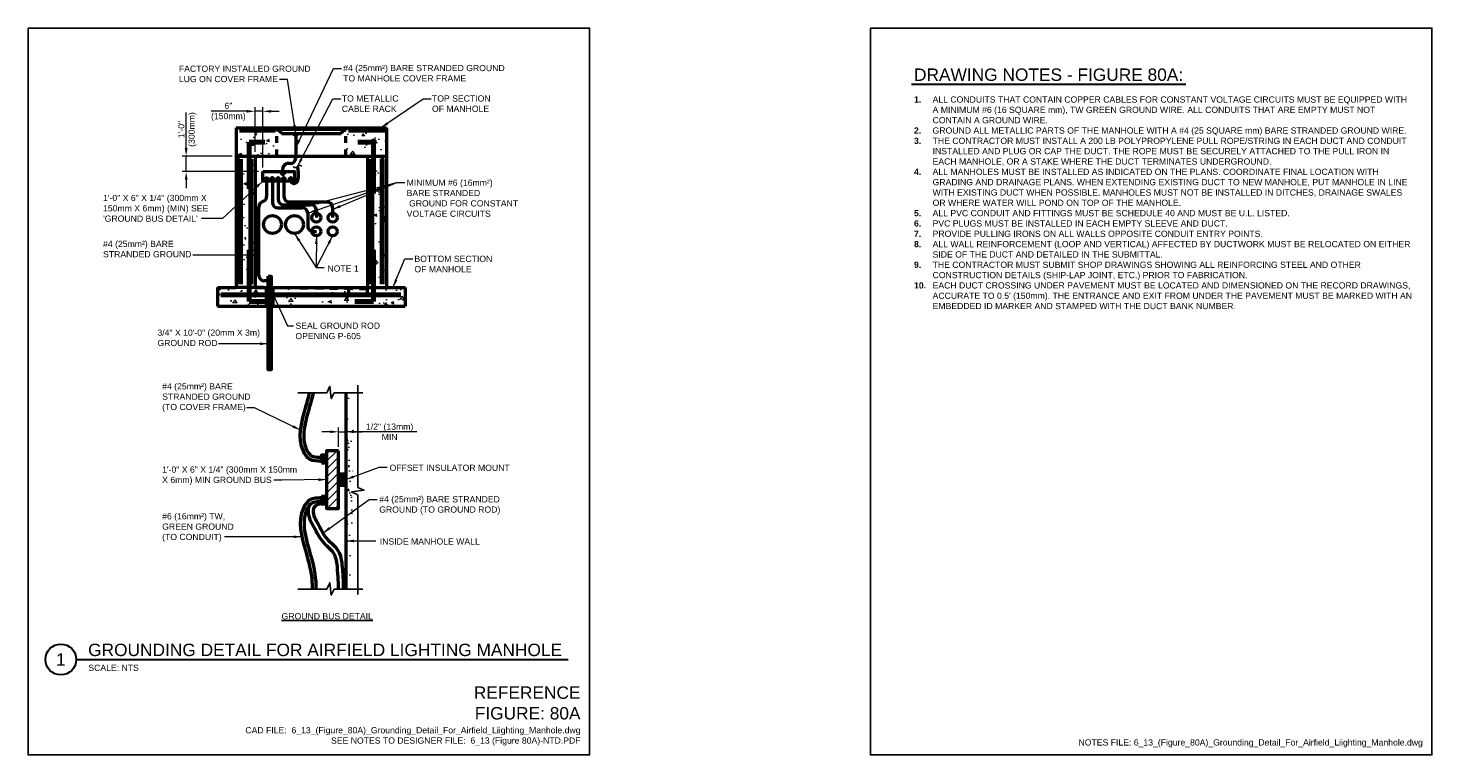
# Model space of a CAD drawing. Header units: inches. Extents: x 0 to 21.3, y 0 to 11.
import ezdxf
from ezdxf.enums import TextEntityAlignment as Align

# ---------------------------------------------------------------- set-up
doc = ezdxf.new("R2010")
doc.units = ezdxf.units.IN
doc.header["$LTSCALE"] = 0.5
doc.header["$MEASUREMENT"] = 0
doc.header["$PDSIZE"] = 2
doc.linetypes.add('HIDDEN', pattern=[0.375, 0.25, -0.125])
doc.linetypes.add('HIDDEN2', pattern=[0.1875, 0.125, -0.0625])
doc.layers.get('0').update_dxf_attribs({"linetype": 'CONTINUOUS', "lineweight": 35})
doc.layers.get('DEFPOINTS').update_dxf_attribs({"linetype": 'CONTINUOUS', "lineweight": 35})
for name, color, linetype, lineweight in [('E-AFLD-JBOX', 23, 'CONTINUOUS', 50), ('E-DETL', 3, 'CONTINUOUS', 35), ('E-GRND-EQUI', 83, 'CONTINUOUS', 50), ('E-POWR-CNDT', 83, 'CONTINUOUS', 50), ('G-ANNO-PATT', 8, 'CONTINUOUS', 18), ('G-ANNO-RDME', 5, 'CONTINUOUS', 18), ('S-REIN-RBAR', 5, 'CONTINUOUS', 70)]:
    doc.layers.add(name, color=color, linetype=linetype, lineweight=lineweight)
for name, color, linetype in [('G-ANNO-DIMS', 7, 'CONTINUOUS'), ('G-ANNO-SYMB', 6, 'CONTINUOUS'), ('G-ANNO-TEXT', 7, 'CONTINUOUS'), ('G-ANNO-TEXT @ 1', 7, 'CONTINUOUS'), ('G-ANNO-TTLB', 7, 'CONTINUOUS')]:
    doc.layers.add(name, color=color, linetype=linetype)
doc.styles.add('00-E-TITLE-1_1', font='arial.ttf', dxfattribs={"height": 0.1875})
doc.styles.add('01-E-BLDG-1_1', font='arial.ttf', dxfattribs={"height": 0.09375})
doc.styles.add('ARIAL', font='arial.ttf')
doc.dimstyles.new('01-E-BLDG-1_1', dxfattribs={"dimtxt": 0.09375, "dimasz": 0.125, "dimexe": 0.0625, "dimexo": 0.0625, "dimgap": 0.0625, "dimtad": 1, "dimdec": 4, "dimzin": 3, "dimdsep": 46, "dimlunit": 4, "dimtxsty": '01-E-BLDG-1_1', "dimcen": 0.0625, "dimclrd": 1, "dimclre": 1, "dimclrt": 256, "dimazin": 0, "dimtfac": 1, "dimtdec": 4, "dimtmove": 1, "dimatfit": 3, "dimfxl": 1, "dimfrac": 2, "dimtolj": 1, "dimtzin": 3, "dimlwd": 0, "dimlwe": 0, "dimarcsym": 0})
pattern_1 = [(185, (0, -0.32526), (-0.289254, 0.34472), [0.046875, -0.515625]), (130, (0, -0.32526), (-0.271105, -0.393745), [0.0375, -0.4125]), (235.4514, (-0.0241, -0.29653), (-0.56036, -0.049025), [0.039838, -0.438214]), (181.184, (-0.0884, -0.41364), (-0.398509, 0.544808), [0.070312, -0.773437]), (231.6356, (-0.1216, -0.36824), (-0.84357, -0.017438), [0.059756, -0.65732]), (126.184, (-0.0884, -0.41364), (-0.84357, -0.017438), [0.05625, -0.61875]), (156, (-0.1105, -0.34735), (-0.085864, 0.441732), [0.046875, -0.515625]), (101, (-0.1105, -0.34735), (-0.428005, -0.212943), [0.0375, -0.4125]), (206.4514, (-0.11764, -0.31054), (-0.51387, 0.22879), [0.039838, -0.438214]), (172.5, (0, -0.32526), (-0.1524936, -0.1417457), [0, -0.4075, 0, -0.41875, 0, -0.4140625]), (142.5, (0, -0.32526), (-0.2905684, -0.0580456), [0, -0.23875, 0, -0.398125, 0, -0.1578125]), (102.5, (0.09855, -0.42381), (-0.2259505, 0.2458864), [0, -0.15625, 0, -0.4875, 0, -0.646875]), (92.5, (0.14275, -0.468), (-0.301975, 0.213494), [0, -0.203125, 0, -0.32375, 0, -0.459375])]

# ---------------------------------------------------------------- blocks, each defined once
blk = doc.blocks.new('BREAK')
at = {"color": 0, "linetype": 'Continuous', "flags": 128}
blk.add_lwpolyline([(0, 0), (0.046625, 0.097375), (0.069125, -0.090125), (0.112375, 0)], dxfattribs=at)
blk = doc.blocks.new('G-TDT1')
at = {"linetype": 'ByBlock', "lineweight": -2}
h = blk.add_hatch(color=256, dxfattribs=at)
edge = h.paths.add_edge_path()
edge.add_arc((0, 0), 0.0222, 0, 360)
at = {"color": 0, "linetype": 'ByBlock', "lineweight": -2}
blk.add_circle((0, 0), 0.0222, dxfattribs=at)
blk = doc.blocks.new('*U5')
at = {"color": 0, "linetype": 'Continuous', "lineweight": 30}
blk.add_line((0.234, 0), (7.682, 0), dxfattribs=at)
blk.add_circle((0, 0), 0.234, dxfattribs=at)
at = {"color": 0, "style": 'ARIAL', "flags": 4}
blk.add_attdef('TITLE', text='', height=0.188, dxfattribs=at).set_placement((0.413, -0.004), align=Align.BOTTOM_LEFT)
blk.add_attdef('ID', text='', height=0.188, dxfattribs=at).set_placement((0, 0), align=Align.MIDDLE_CENTER)
blk.add_attdef('SCALE', text='', height=0.0703, dxfattribs=at).set_placement((0.417, -0.079), align=Align.TOP_LEFT)
blk = doc.blocks.new('G-TSQIG')
at = {"color": 0, "linetype": 'ByBlock', "lineweight": -2}
blk.add_spline([(0.012, 0.089), (-0.004, 0.075), (-0.015, 0.048), (-0.009, 0.013), (0, 0), (0.011, -0.018), (0.015, -0.036), (0.012, -0.059), (0.004, -0.074), (-0.012, -0.089)], degree=3, dxfattribs=at)
blk = doc.blocks.new('*D6')
at = {"layer": 'DEFPOINTS', "color": 0, "lineweight": 0, "transparency": 16777216}
for p in [(2.393, 9.062), (3.152, 9.062, -12843.865), (3.553, 8.829, -12843.865)]:
    blk.add_point(p, dxfattribs=at)
at = {"layer": 'G-ANNO-DIMS', "color": 1, "lineweight": 0, "transparency": 16777216}
for p, q in [((2.393, 9.187), (2.393, 9.312)), ((3.09, 9.062), (2.331, 9.062)), ((2.393, 8.829), (2.393, 9.062)), ((3.49, 8.829), (2.331, 8.829)), ((2.393, 8.704), (2.393, 8.579))]:
    blk.add_line(p, q, dxfattribs=at)
for points in [[(2.372, 9.187), (2.414, 9.187), (2.393, 9.062)], [(2.372, 8.704), (2.414, 8.704), (2.393, 8.829)]]:
    blk.add_solid(points, dxfattribs=at)
at = {"layer": 'G-ANNO-DIMS', "transparency": 16777216, "insert": (2.412, 9.465), "char_height": 0.0938, "attachment_point": 5, "rotation": 90, "style": '01-E-BLDG-1_1'}
blk.add_mtext('\\A1;1\'-0"\\P(300mm)', dxfattribs=at)
blk = doc.blocks.new('*D7')
at = {"layer": 'DEFPOINTS', "color": 0, "lineweight": 0, "transparency": 16777216}
for p in [(3.436, 9.741), (3.436, 9.062, -12843.865), (3.553, 8.829, -12843.865)]:
    blk.add_point(p, dxfattribs=at)
at = {"layer": 'G-ANNO-DIMS', "color": 1, "lineweight": 0, "transparency": 16777216}
for p, q in [((3.436, 9.125), (3.436, 9.803)), ((3.553, 8.892), (3.553, 9.803)), ((3.311, 9.741), (3.186, 9.741)), ((3.553, 9.741), (3.436, 9.741)), ((3.678, 9.741), (3.803, 9.741))]:
    blk.add_line(p, q, dxfattribs=at)
for points in [[(3.311, 9.761), (3.311, 9.72), (3.436, 9.741)], [(3.678, 9.761), (3.678, 9.72), (3.553, 9.741)]]:
    blk.add_solid(points, dxfattribs=at)
at = {"layer": 'G-ANNO-DIMS', "transparency": 16777216, "insert": (3.031, 9.732), "char_height": 0.0938, "attachment_point": 5, "style": '01-E-BLDG-1_1'}
blk.add_mtext('\\A1;6"\\P(150mm)', dxfattribs=at)
blk = doc.blocks.new('*D8')
at = {"layer": 'DEFPOINTS', "color": 0, "lineweight": 0, "transparency": 16777216}
for p in [(4.808, 4.89), (4.699, 4.602, -12843.865), (4.808, 4.602, -12843.865)]:
    blk.add_point(p, dxfattribs=at)
at = {"layer": 'G-ANNO-DIMS', "color": 1, "lineweight": 0, "transparency": 16777216}
for p, q in [((4.574, 4.89), (4.449, 4.89)), ((4.699, 4.665), (4.699, 4.953)), ((4.699, 4.89), (4.808, 4.89)), ((4.699, 4.89), (4.808, 4.89)), ((4.808, 4.665), (4.808, 4.953)), ((5.884, 4.89), (4.808, 4.89)), ((4.933, 4.89), (5.058, 4.89))]:
    blk.add_line(p, q, dxfattribs=at)
for points in [[(4.574, 4.911), (4.574, 4.87), (4.699, 4.89)], [(4.933, 4.911), (4.933, 4.87), (4.808, 4.89)]]:
    blk.add_solid(points, dxfattribs=at)
at = {"layer": 'G-ANNO-DIMS', "transparency": 16777216, "insert": (5.473, 4.89), "char_height": 0.09375, "attachment_point": 5, "style": '01-E-BLDG-1_1'}
blk.add_mtext('\\A1;1/2" (13mm)\\PMIN', dxfattribs=at)

msp = doc.modelspace()

# ---------------------------------------------------------------- hatches: boundary and pattern name
at = {"layer": 'E-GRND-EQUI'}
for points in [[(4.07159, 9.40556), (4.03001, 9.40556), (4.03001, 9.38254), (4.07159, 9.38254)], [(4.44323, 4.41859), (4.51819, 4.41859), (4.51819, 4.53547), (4.44323, 4.53547)], [(4.69894, 4.25363), (4.80816, 4.25363), (4.80816, 4.07882), (4.69894, 4.07882)], [(4.44323, 3.91386), (4.51819, 3.91386), (4.51819, 3.79698), (4.44323, 3.79698)]]:
    msp.add_hatch(color=256, dxfattribs=at).paths.add_polyline_path(points)
h = msp.add_hatch(color=256, dxfattribs=at)
edge = h.paths.add_edge_path()
edge.add_arc((3.6565, 7.17356), 0.0221, 719.999963, 1079.999963)
at = {"layer": 'G-ANNO-PATT'}
h = msp.add_hatch(dxfattribs=at)
h.set_pattern_fill('AR-CONC', color=256, scale=0.0625, angle=135, style=0)
h.set_pattern_definition(pattern_1)
h.paths.add_polyline_path([(3.76733, 9.48835), (3.1522, 9.48835), (3.1522, 9.06246), (3.76736, 9.06246)])
h = msp.add_hatch(dxfattribs=at)
h.set_pattern_fill('AR-CONC', color=256, scale=0.0625, angle=135, style=0)
h.set_pattern_definition(pattern_1)
h.paths.add_polyline_path([(5.42339, 9.48835), (4.80827, 9.48835), (4.80827, 9.06246), (5.42343, 9.06246)])
h = msp.add_hatch(dxfattribs=at)
h.set_pattern_fill('AR-CONC', color=256, scale=0.0625, angle=135, style=0)
h.set_pattern_definition(pattern_1)
h.paths.add_polyline_path([(3.43608, 9.06246), (3.1522, 9.06246), (3.1522, 7.07515), (3.43608, 7.07515)])
h = msp.add_hatch(dxfattribs=at)
h.set_pattern_fill('AR-CONC', color=256, scale=0.0625, angle=135, style=0)
h.set_pattern_definition(pattern_1)
h.paths.add_polyline_path([(5.42346, 9.06246), (5.13958, 9.06246), (5.13958, 7.07515), (5.42346, 7.07515)])
h = msp.add_hatch(dxfattribs=at)
h.set_pattern_fill('AR-CONC', color=256, scale=0.0625, angle=135, style=0)
h.set_pattern_definition(pattern_1)
h.paths.add_polyline_path([(5.70734, 7.07515), (2.86825, 7.07515), (2.86825, 6.7912), (5.70734, 6.7912)])
h = msp.add_hatch(dxfattribs=at)
h.set_pattern_fill('AR-CONC', color=256, scale=0.05, angle=135, style=0)
h.set_pattern_definition([(185, (13.6558, -11.81174), (-0.2314035, 0.275776), [0.0375, -0.4125]), (130, (13.6558, -11.81174), (-0.216884, -0.314996), [0.03, -0.33]), (235.4514, (13.63652, -11.78876), (-0.4482876, -0.03922), [0.03187, -0.350571]), (181.1842, (13.5851, -11.88245), (-0.318807, 0.435847), [0.05625, -0.61875]), (231.6356, (13.5585, -11.84613), (-0.674856, -0.01395), [0.047805, -0.525857]), (126.1842, (13.5851, -11.88245), (-0.674856, -0.01395), [0.045, -0.495]), (156, (13.5674, -11.82942), (-0.0686912, 0.353386), [0.0375, -0.4125]), (101, (13.5674, -11.8294), (-0.342404, -0.170354), [0.03, -0.33]), (206.4514, (13.5617, -11.79997), (-0.4110955, 0.1830315), [0.03187, -0.350571]), (172.5, (13.6558, -11.81174), (-0.1219949, -0.1133966), [0, -0.326, 0, -0.335, 0, -0.33125]), (142.5, (13.6558, -11.81174), (-0.2324547, -0.0464365), [0, -0.191, 0, -0.3185, 0, -0.12625]), (102.5, (13.73464, -11.89058), (-0.1807604, 0.1967091), [0, -0.125, 0, -0.39, 0, -0.5175]), (92.5, (13.77, -11.92594), (-0.24158, 0.170795), [0, -0.1625, 0, -0.259, 0, -0.3675])])
h.paths.add_polyline_path([(4.92346, 5.43954), (4.80817, 5.48193), (4.80816, 2.50784), (4.90147, 2.58489)])
h = msp.add_hatch(dxfattribs=at)
h.set_pattern_fill('ANSI31', color=256, scale=0.681655, angle=719.999963, style=0)
h.set_pattern_definition([(44.99996, (-16.65514, -2.8714), (-0.06025033, 0.0602504), [])])
h.paths.add_polyline_path([(4.69894, 4.60244), (4.51819, 4.60244), (4.51819, 3.73), (4.69894, 3.73)])

# ---------------------------------------------------------------- linework, layer by layer
at = {"layer": 'E-AFLD-JBOX'}
for p, q in [((3.1522, 9.48835, -12843.86519), (5.42346, 9.48835, -12843.86519)), ((3.1522, 9.48835, -12843.86519), (3.1522, 7.07515, -12843.86519)), ((3.76733, 9.48835, -12843.86519), (3.76733, 9.45285, -12843.86519)), ((3.83826, 9.48835, -12843.86519), (3.83826, 9.4706, -12843.86519)), ((3.83826, 9.4706, -12843.86519), (4.73734, 9.4706, -12843.86519)), ((3.83826, 9.40556, -12843.86519), (4.73734, 9.40556, -12843.86519)), ((4.73734, 9.48835, -12843.86519), (4.73734, 9.4706, -12843.86519)), ((4.80827, 9.48835, -12843.86519), (4.80827, 9.45285, -12843.86519)), ((5.42346, 9.48835, -12843.86519), (5.42346, 7.07515, -12843.86519)), ((3.1522, 9.06246, -12843.86519), (5.42346, 9.06246, -12843.86519)), ((3.43608, 9.06246, -12843.86519), (3.43608, 7.07515, -12843.86519)), ((5.13958, 9.06246, -12843.86519), (5.13958, 7.07515, -12843.86519)), ((2.86825, 7.07515, -12843.86519), (2.86825, 6.7912, -12843.86519)), ((2.86825, 7.07515, -12843.86519), (3.1522, 7.07515, -12843.86519)), ((3.43608, 7.07515, -12843.86519), (3.1522, 7.07515, -12843.86519)), ((3.43608, 7.07515, -12843.86519), (5.13958, 7.07515, -12843.86519)), ((3.60353, 7.07515, -12843.86519), (3.60353, 6.7912, -12843.86519)), ((3.705, 7.07515, -12843.86519), (3.705, 6.7912, -12843.86519)), ((5.13958, 7.07515, -12843.86519), (5.42346, 7.07515, -12843.86519)), ((5.42346, 7.07515, -12843.86519), (5.70734, 7.07515, -12843.86519)), ((5.70734, 7.07515, -12843.86519), (5.70734, 6.7912, -12843.86519)), ((2.86825, 6.7912, -12843.86519), (5.70734, 6.7912, -12843.86519)), ((4.80817, 5.48193, -12843.86519), (4.80816, 2.50784, -12843.86519))]:
    msp.add_line(p, q, dxfattribs=at)
at = {"layer": 'E-AFLD-JBOX', "linetype": 'HIDDEN2'}
for p, q in [((3.76736, 9.06246, -12843.86519), (3.76736, 9.45286, -12843.86519)), ((4.80831, 9.06246, -12843.86519), (4.80831, 9.45286, -12843.86519))]:
    msp.add_line(p, q, dxfattribs=at)
at = {"layer": 'E-AFLD-JBOX', "linetype": 'HIDDEN'}
for p, q in [((5.13958, 7.05143, -12843.86519), (3.43608, 7.07515, -12843.86519)), ((4.85563, 6.9805, -12843.86519), (4.85563, 7.07515, -12843.86519)), ((5.13958, 6.9805, -12843.86519), (5.13958, 7.07515, -12843.86519)), ((4.85563, 6.9805, -12843.86519), (5.13958, 6.9805, -12843.86519))]:
    msp.add_line(p, q, dxfattribs=at)
at = {"layer": 'E-AFLD-JBOX'}
for centre, start, end in [((3.76435, 9.37153, -12843.86519), 24.701963, 87.917826), ((4.81126, 9.37153, -12843.86519), 92.082099, 155.297963)]:
    msp.add_arc(centre, 0.08138, start, end, dxfattribs=at)
at = {"layer": 'E-DETL', "linetype": 'Continuous'}
msp.add_line((5.0952, 7.07515, -12843.86519), (4.74436, 7.07515, -12843.86519), dxfattribs=at)
at = {"layer": 'E-GRND-EQUI'}
for p, q in [((4.0508, 9.38254, -12843.86519), (4.0508, 9.0335, -12843.86519)), ((3.9687, 8.9514, -12843.86519), (3.93862, 8.9514, -12843.86519)), ((3.61086, 8.71388, -12843.86519), (3.61086, 8.45227, -12843.86519)), ((3.6974, 8.71457, -12843.86519), (3.6974, 8.36228, -12843.86519)), ((3.78534, 8.71457, -12843.86519), (3.78533, 8.40625, -12843.86519)), ((3.85652, 8.80245, -12843.86519), (3.85652, 8.86931, -12843.86519)), ((3.87327, 8.71457, -12843.86519), (3.87327, 8.45022, -12843.86519)), ((3.49318, 7.25565, -12843.86519), (3.49318, 8.29481, -12843.86519)), ((3.86743, 8.32415, -12843.86519), (4.28143, 8.32415, -12843.86519)), ((3.95537, 8.36812, -12843.86519), (4.52788, 8.36812, -12843.86519)), ((3.77949, 8.28018, -12843.86519), (4.15019, 8.28018, -12843.86519)), ((4.23228, 8.19809, -12843.86519), (4.23228, 8.00552, -12843.86519)), ((4.36352, 8.24206, -12843.86519), (4.36352, 8.13109, -12843.86519)), ((4.60997, 8.28603, -12843.86519), (4.60997, 8.13109, -12843.86519)), ((4.31481, 7.92343, -12843.86519), (4.36352, 7.92369, -12843.86519)), ((3.6565, 7.17356, -12843.86519), (3.57527, 7.17356, -12843.86519))]:
    msp.add_line(p, q, dxfattribs=at)
at = {"layer": 'E-GRND-EQUI', "elevation": -12843.86519}
for points in [[(4.03001, 9.40556), (4.07159, 9.40556), (4.07159, 9.38254), (4.03001, 9.38254)], [(3.55262, 8.82939), (4.03477, 8.82939), (4.03477, 8.68399), (3.55262, 8.68399)], [(3.63439, 7.2438), (3.6786, 7.2438), (3.6786, 5.82772), (3.63439, 5.82772)], [(4.44323, 4.41859), (4.51819, 4.41859), (4.51819, 4.53547), (4.44323, 4.53547)], [(4.69894, 4.60244), (4.51819, 4.60244), (4.51819, 3.73), (4.69894, 3.73)], [(4.69894, 4.25363), (4.80816, 4.25363), (4.80816, 4.07882), (4.69894, 4.07882)], [(4.44323, 3.91386), (4.51819, 3.91386), (4.51819, 3.79698), (4.44323, 3.79698)]]:
    msp.add_lwpolyline(points, close=True, dxfattribs=at)
msp.add_lwpolyline([(3.97551, 8.71457, 0.59377797), (4.03434, 8.64974, 0.32856475), (4.086, 8.7113, 0.10277535), (4.07805, 8.90593, -2.42467627)], format="xyb", dxfattribs=at)
at = {"layer": 'E-GRND-EQUI'}
msp.add_circle((3.6565, 7.17356, -12843.86519), 0.0221, dxfattribs=at)
for centre, start, end in [((3.93862, 8.86931, -12843.86519), 89.999963, 179.999963), ((3.9687, 9.0335, -12843.86519), 269.999963, 359.999963), ((3.57527, 8.29481, -12843.86519), 106.454198, 179.999963), ((3.52877, 8.45227, -12843.86519), 286.454198, 359.999963), ((3.77949, 8.36228, -12843.86519), 179.999963, 269.999963), ((3.86743, 8.40625, -12843.86519), 179.999963, 269.999963), ((3.95537, 8.45022, -12843.86519), 179.999963, 269.999963), ((4.28143, 8.24206, -12843.86519), 359.999963, 89.999963), ((4.52788, 8.28603, -12843.86519), 359.999963, 89.999963), ((4.15019, 8.19809, -12843.86519), 359.999963, 89.999963), ((4.31438, 8.00552, -12843.86519), 179.999963, 270.303552), ((3.57527, 7.25565, -12843.86519), 179.999963, 269.999963)]:
    msp.add_arc(centre, 0.08209, start, end, dxfattribs=at)
for points, knots in [([(4.44323, 4.44602, -12843.86519), (4.37934, 4.44505, -12843.86519), (4.25886, 4.4432, -12843.86519), (4.05831, 4.74428, -12843.86519), (4.16104, 5.11345, -12843.86519), (4.24417, 5.40235, -12843.86519), (4.26231, 5.48193, -12843.86519)], [0, 0, 0, 0, 0.26283979, 0.49566794, 1.44217018, 1.80256839, 1.80256839, 1.80256839, 1.80256839]), ([(4.44236, 4.50288, -12843.86519), (4.39418, 4.50214, -12843.86519), (4.35084, 4.50254, -12843.86519), (4.29998, 4.51704, -12843.86519), (4.28587, 4.5254, -12843.86519), (4.25447, 4.55693, -12843.86519), (4.23937, 4.57923, -12843.86519), (4.1973, 4.66119, -12843.86519), (4.18221, 4.72315, -12843.86519), (4.17369, 4.85091, -12843.86519), (4.18008, 4.91784, -12843.86519), (4.21618, 5.11353, -12843.86519), (4.25985, 5.2448, -12843.86519), (4.30365, 5.41001, -12843.86519), (4.31261, 5.44586, -12843.86519), (4.32061, 5.48193, -12843.86519)], [0, 0, 0, 0, 0.19819068, 0.19819068, 0.33232726, 0.33232726, 0.46646385, 0.46646385, 0.77682563, 0.77682563, 1.08718742, 1.08718742, 1.66221604, 1.66221604, 1.82112958, 1.82112958, 1.82112958, 1.82112958]), ([(4.44323, 3.88642, -12843.86519), (4.37934, 3.8874, -12843.86519), (4.25886, 3.88925, -12843.86519), (4.05831, 3.58817, -12843.86519), (4.18469, 3.13403, -12843.86519), (4.29878, 2.74136, -12843.86519), (4.29985, 2.54354, -12843.86519), (4.29935, 2.50784, -12843.86519)], [0, 0, 0, 0, 0.26283979, 0.49566794, 1.44217018, 2.15695667, 2.31366084, 2.31366084, 2.31366084, 2.31366084]), ([(4.44236, 3.82957, -12843.86519), (4.39418, 3.83031, -12843.86519), (4.35084, 3.8299, -12843.86519), (4.29998, 3.81541, -12843.86519), (4.28587, 3.80705, -12843.86519), (4.25447, 3.77552, -12843.86519), (4.23937, 3.75322, -12843.86519), (4.1973, 3.67126, -12843.86519), (4.18221, 3.6093, -12843.86519), (4.17369, 3.48154, -12843.86519), (4.18008, 3.4146, -12843.86519), (4.21618, 3.21892, -12843.86519), (4.25984, 3.08765, -12843.86519), (4.32039, 2.85929, -12843.86519), (4.34256, 2.75981, -12843.86519), (4.35609, 2.60705, -12843.86519), (4.35677, 2.55707, -12843.86519), (4.35615, 2.50784, -12843.86519)], [0, 0, 0, 0, 0.19819068, 0.19819068, 0.33232726, 0.33232726, 0.46646385, 0.46646385, 0.77682563, 0.77682563, 1.08718742, 1.08718742, 1.66221604, 1.66221604, 2.10162262, 2.10162262, 2.31273781, 2.31273781, 2.31273781, 2.31273781]), ([(4.25569, 3.77472, -12843.86519), (4.25046, 3.76411, -12843.86519), (4.24648, 3.75309, -12843.86519), (4.23807, 3.7187, -12843.86519), (4.23733, 3.69533, -12843.86519), (4.24329, 3.6179, -12843.86519), (4.26196, 3.5702, -12843.86519), (4.30124, 3.491, -12843.86519), (4.32041, 3.45871, -12843.86519), (4.35798, 3.38671, -12843.86519), (4.3774, 3.34895, -12843.86519), (4.42183, 3.27615, -12843.86519), (4.44733, 3.24045, -12843.86519), (4.50649, 3.17728, -12843.86519), (4.53744, 3.15071, -12843.86519), (4.59287, 3.09731, -12843.86519), (4.61496, 3.0723, -12843.86519), (4.64619, 3.01322, -12843.86519), (4.65698, 2.97813, -12843.86519), (4.67588, 2.88018, -12843.86519), (4.68001, 2.81238, -12843.86519), (4.68929, 2.68324, -12843.86519), (4.69288, 2.62105, -12843.86519), (4.69441, 2.54153, -12843.86519), (4.69458, 2.52473, -12843.86519), (4.69463, 2.50784, -12843.86519)], [0.23723151, 0.23723151, 0.23723151, 0.23723151, 0.2702531, 0.2702531, 0.34327341, 0.34327341, 0.52281438, 0.52281438, 0.70235534, 0.70235534, 0.88189631, 0.88189631, 1.0525554, 1.0525554, 1.22321449, 1.22321449, 1.40898452, 1.40898452, 1.59475455, 1.59475455, 1.87894823, 1.87894823, 2.16314192, 2.16314192, 2.23865277, 2.23865277, 2.23865277, 2.23865277]), ([(4.44869, 3.81045, -12843.86519), (4.42067, 3.80117, -12843.86519), (4.39185, 3.7919, -12843.86519), (4.34599, 3.76816, -12843.86519), (4.33146, 3.7561, -12843.86519), (4.31597, 3.72181, -12843.86519), (4.31381, 3.69854, -12843.86519), (4.31998, 3.63691, -12843.86519), (4.3329, 3.60112, -12843.86519), (4.36446, 3.53627, -12843.86519), (4.38348, 3.5041, -12843.86519), (4.41854, 3.43726, -12843.86519), (4.43565, 3.40365, -12843.86519), (4.47835, 3.32965, -12843.86519), (4.50481, 3.29091, -12843.86519), (4.57108, 3.22193, -12843.86519), (4.6103, 3.18997, -12843.86519), (4.67903, 3.11608, -12843.86519), (4.70594, 3.07165, -12843.86519), (4.73843, 2.97501, -12843.86519), (4.74644, 2.92331, -12843.86519), (4.76068, 2.78584, -12843.86519), (4.76578, 2.70375, -12843.86519), (4.77075, 2.58407, -12843.86519), (4.77152, 2.54605, -12843.86519), (4.77164, 2.5079, -12843.86519)], [0, 0, 0, 0, 0.13176857, 0.13176857, 0.24111041, 0.24111041, 0.35045224, 0.35045224, 0.51620605, 0.51620605, 0.68195986, 0.68195986, 0.84771366, 0.84771366, 1.06310134, 1.06310134, 1.27848902, 1.27848902, 1.49427622, 1.49427622, 1.71006343, 1.71006343, 2.07172473, 2.07172473, 2.2389256, 2.2389256, 2.2389256, 2.2389256])]:
    msp.add_open_spline(points, degree=3, knots=knots, dxfattribs=at)
at = {"layer": 'E-POWR-CNDT'}
for centre, radius in [((3.69919, 8.02739, -12843.86519), 0.13571), ((4.03304, 8.02739, -12843.86519), 0.13571), ((4.36352, 8.13109, -12843.86519), 0.06786), ((4.60997, 8.13109, -12843.86519), 0.06786), ((4.36352, 7.92369, -12843.86519), 0.06786), ((4.60997, 7.92369, -12843.86519), 0.06786)]:
    msp.add_circle(centre, radius, dxfattribs=at)
at = {"layer": 'G-ANNO-DIMS', "color": 1, "lineweight": 0}
for p, q in [((2.39316, 9.31246), (2.39316, 9.72123)), ((3.18608, 9.74051), (2.77204, 9.74051))]:
    msp.add_line(p, q, dxfattribs=at)
at = {"layer": 'G-ANNO-SYMB'}
for p, q in [((4.99404, 4.04938, -12843.86519), (4.99404, 5.59746, -12843.86519)), ((4.08267, 5.48193, -12843.86519), (4.51988, 5.48193, -12843.86519)), ((4.63225, 5.48193, -12843.86519), (5.06947, 5.48193, -12843.86519)), ((4.99404, 2.43022, -12843.86519), (4.99404, 3.93701, -12843.86519)), ((4.08266, 2.50784, -12843.86519), (4.51988, 2.50784, -12843.86519)), ((4.63225, 2.50784, -12843.86519), (5.06947, 2.50784, -12843.86519))]:
    msp.add_line(p, q, dxfattribs=at)
at = {"layer": 'G-ANNO-TEXT', "linetype": 'Continuous', "lineweight": 30}
msp.add_line((13.3713, 10.14903), (17.52582, 10.14903), dxfattribs=at)
at = {"layer": 'G-ANNO-TTLB'}
for points in [[(0, 11), (8.5, 11), (8.5, 0), (0, 0)], [(12.75, 11), (21.25, 11), (21.25, 0), (12.75, 0)]]:
    msp.add_lwpolyline(points, close=True, dxfattribs=at)
at = {"layer": 'S-REIN-RBAR'}
for p, q in [((3.19949, 9.45285, -12843.86519), (3.74131, 9.45285, -12843.86519)), ((4.84903, 9.45285, -12843.86519), (5.41615, 9.45285, -12843.86519)), ((3.3474, 9.2754, -12843.86519), (3.58399, 9.2754, -12843.86519)), ((3.3474, 8.56563, -12843.86519), (3.3474, 9.2754, -12843.86519)), ((4.99169, 9.27541, -12843.86519), (5.22828, 9.27541, -12843.86519)), ((5.22827, 8.49462, -12843.86519), (5.22827, 9.2754, -12843.86519)), ((3.21724, 9.01517, -12843.86519), (3.21724, 7.12244, -12843.86519)), ((3.37104, 9.01517, -12843.86519), (3.37104, 7.12244, -12843.86519)), ((5.20462, 9.01517, -12843.86519), (5.20462, 7.12244, -12843.86519)), ((5.35842, 9.01517, -12843.86519), (5.35842, 7.12244, -12843.86519)), ((3.3474, 7.64291, -12843.86519), (3.3474, 6.8622, -12843.86519)), ((5.22827, 7.64291, -12843.86519), (5.22827, 6.8622, -12843.86519)), ((2.91561, 6.96275, -12843.86519), (5.64053, 6.96275, -12843.86519)), ((3.3474, 6.8622, -12843.86519), (3.60353, 6.8622, -12843.86519)), ((5.22827, 6.8622, -12843.86519), (4.94439, 6.8622, -12843.86519))]:
    msp.add_line(p, q, dxfattribs=at)

# ---------------------------------------------------------------- block references
at = {"layer": 'E-GRND-EQUI'}
for p in [(3.61086, 8.71388, -12843.86519), (3.6974, 8.71457, -12843.86519), (3.78534, 8.71457, -12843.86519), (3.85652, 8.80245, -12843.86519), (3.87327, 8.71457, -12843.86519), (3.97551, 8.71457, -12843.86519)]:
    msp.add_blockref('G-TDT1', p, dxfattribs=at)
at = {"layer": 'G-ANNO-SYMB'}
for p in [(4.51988, 5.48193, -12843.86519), (4.51988, 2.50784, -12843.86519)]:
    msp.add_blockref('BREAK', p, dxfattribs=at)
at = {"layer": 'G-ANNO-SYMB', "rotation": 90}
msp.add_blockref('BREAK', (4.99404, 3.93701, -12843.86519), dxfattribs=at)
at = {"layer": 'G-ANNO-TEXT', "color": 1, "xscale": 0.75, "yscale": 0.75, "zscale": 0.75, "rotation": 97.47849323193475}
msp.add_blockref('G-TSQIG', (4.07805, 8.90593, -12843.86519), dxfattribs=at)
at = {"layer": 'G-ANNO-TEXT @ 1'}
ref = msp.add_blockref('*U5', (0.49564, 1.44396), dxfattribs=at)
ref.add_attrib('SCALE', 'SCALE: NTS', dxfattribs={"layer": '0', "color": 0, "height": 0.09375, "style": '01-E-BLDG-1_1'}).set_placement((0.91231, 1.36498), align=Align.TOP_LEFT)
ref.add_attrib('TITLE', 'GROUNDING DETAIL FOR AIRFIELD LIGHTING MANHOLE', dxfattribs={"layer": '0', "color": 0, "height": 0.1875, "style": 'ARIAL'}).set_placement((0.90903, 1.43963), align=Align.BOTTOM_LEFT)
ref.add_attrib('ID', '1', dxfattribs={"layer": '0', "color": 0, "height": 0.1875, "style": 'ARIAL'}).set_placement((0.49564, 1.44396), align=Align.MIDDLE_CENTER)
at = {"layer": 'S-REIN-RBAR', "xscale": 0.75, "yscale": 0.75, "zscale": 0.75}
for p in [(5.22827, 9.2754, -12843.86519), (5.18205, 8.1102, -12843.86519), (5.38098, 8.1102, -12843.86519)]:
    msp.add_blockref('G-TDT1', p, dxfattribs=at)

# ---------------------------------------------------------------- texts
at = {"layer": 'G-ANNO-RDME', "attachment_point": 9, "rotation": 0}
for s, insert, char_height, width, style in [('REFERENCE FIGURE: 80A', (8.36242, 0.53368), 0.1875, 1.660137, '00-E-TITLE-1_1'), ('CAD FILE:  6_13_(Figure_80A)_Grounding_Detail_For_Airfield_Liighting_Manhole.dwg\\PSEE NOTES TO DESIGNER FILE:  6_13 (Figure 80A)-NTD.PDF', (8.36242, 0.14235), 0.09375, 5.130576, '01-E-BLDG-1_1')]:
    msp.add_mtext(s, dxfattribs=dict(at, insert=insert, char_height=char_height, width=width, style=style))
at = {"layer": 'G-ANNO-RDME', "insert": (21.11242, 0.11416), "char_height": 0.09375, "width": 7.0264495, "attachment_point": 9, "style": '01-E-BLDG-1_1'}
msp.add_mtext('NOTES FILE: 6_13_(Figure_80A)_Grounding_Detail_For_Airfield_Liighting_Manhole.dwg', dxfattribs=at)
at = {"layer": 'G-ANNO-TEXT', "style": '00-E-TITLE-1_1'}
msp.add_text('DRAWING NOTES - FIGURE 80A:', height=0.1875, dxfattribs=at).set_placement((13.41045, 10.1447), align=Align.BOTTOM_LEFT)
at = {"layer": 'G-ANNO-TEXT', "char_height": 0.09375, "attachment_point": 1, "rotation": 0, "style": '01-E-BLDG-1_1'}
for s, insert, width in [('FACTORY INSTALLED GROUND LUG ON COVER FRAME', (2.28266, 10.43197), 2.0066258), ('#4 (25mm²) BARE STRANDED GROUND TO MANHOLE COVER FRAME', (4.76943, 10.44219), 2.5145067), ('TO METALLIC \\PCABLE RACK', (4.74914, 9.9816), 2.0066258), ('TOP SECTION\\POF MANHOLE', (6.11352, 9.9816), 2.0066258), ('MINIMUM #6 (16mm²)\\PBARE STRANDED\\P GROUND FOR CONSTANT\\PVOLTAGE CIRCUITS', (5.73041, 8.70669), 1.7661195), ('\\A1;1\'-0" X 6" X 1/4" (300mm X 150mm X 6mm) (MIN) SEE \'GROUND BUS DETAIL\'', (1.13478, 8.47577), 1.9816444), ('#4 (25mm²) BARE STRANDED GROUND', (1.13478, 7.78037), 1.3914236), ('BOTTOM SECTION\\POF MANHOLE', (5.84814, 7.55452), 2.4070877), ('NOTE 1', (4.53184, 7.40821), 2.0066258), ('\\A1;3/4" X 10\'-0" (20mm X 3m) GROUND ROD', (1.95835, 6.43744), 1.6076916), ('SEAL GROUND ROD OPENING P-605', (4.04712, 6.54253), 1.7357914), ('#4 (25mm²) BARE\\PSTRANDED GROUND\\P(TO COVER FRAME)', (2.02961, 5.62502), 2.1181063), ('\\A1;1\'-0" X 6" X 1/4" (300mm X 150mm X 6mm) MIN GROUND BUS', (2.02961, 4.36521), 2.1053258), ('OFFSET INSULATOR MOUNT', (5.47185, 4.39235), 1.8274079), ('#4 (25mm²) BARE STRANDED GROUND (TO GROUND ROD)', (5.31502, 3.91641), 2.1402408), ('#6 (16mm²) TW,\\PGREEN GROUND\\P(TO CONDUIT)', (2.02961, 3.65811), 2.0136271), ('INSIDE MANHOLE WALL', (5.32415, 3.27758), 1.5126834)]:
    msp.add_mtext(s, dxfattribs=dict(at, insert=insert, width=width))
at = {"layer": 'G-ANNO-TEXT', "insert": (13.41045, 9.96565), "char_height": 0.09375, "width": 7.5299818, "attachment_point": 1, "style": '01-E-BLDG-1_1'}
msp.add_mtext("\\pi-0.28125,l0.28125,t0.28125,1.6875,3.375;{\\fArial|b1|i0|c0|p34;1.^I}ALL CONDUITS THAT CONTAIN COPPER CABLES FOR CONSTANT VOLTAGE CIRCUITS MUST BE EQUIPPED WITH A MINIMUM #6 (16 SQUARE mm), TW GREEN GROUND WIRE. ALL CONDUITS THAT ARE EMPTY MUST NOT CONTAIN A GROUND WIRE.\\P{\\fArial|b1|i0|c0|p34;2.^I}GROUND ALL METALLIC PARTS OF THE MANHOLE WITH A #4 (25 SQUARE mm) BARE STRANDED GROUND WIRE.\\P{\\fArial|b1|i0|c0|p34;3.^I}THE CONTRACTOR MUST INSTALL A 200 LB POLYPROPYLENE PULL ROPE/STRING IN EACH DUCT AND CONDUIT INSTALLED AND PLUG OR CAP THE DUCT. THE ROPE MUST BE SECURELY ATTACHED TO THE PULL IRON IN EACH MANHOLE, OR A STAKE WHERE THE DUCT TERMINATES UNDERGROUND.\\P{\\fArial|b1|i0|c0|p34;4.^I}ALL MANHOLES MUST BE INSTALLED AS INDICATED ON THE PLANS. COORDINATE FINAL LOCATION WITH GRADING AND DRAINAGE PLANS. WHEN EXTENDING EXISTING DUCT TO NEW MANHOLE, PUT MANHOLE IN LINE WITH EXISTING DUCT WHEN POSSIBLE. MANHOLES MUST NOT BE INSTALLED IN DITCHES, DRAINAGE SWALES OR WHERE WATER WILL POND ON TOP OF THE MANHOLE.\\P{\\fArial|b1|i0|c0|p34;5.^I}ALL PVC CONDUIT AND FITTINGS MUST BE SCHEDULE 40 AND MUST BE U.L. LISTED.\\P{\\fArial|b1|i0|c0|p34;6.^I}PVC PLUGS MUST BE INSTALLED IN EACH EMPTY SLEEVE AND DUCT.\\P{\\fArial|b1|i0|c0|p34;7.^I}PROVIDE PULLING IRONS ON ALL WALLS OPPOSITE CONDUIT ENTRY POINTS.\\P{\\fArial|b1|i0|c0|p34;8.^I}ALL WALL REINFORCEMENT (LOOP AND VERTICAL) AFFECTED BY DUCTWORK MUST BE RELOCATED ON EITHER SIDE OF THE DUCT AND DETAILED IN THE SUBMITTAL.\\P{\\fArial|b1|i0|c0|p34;9.^I}THE CONTRACTOR MUST SUBMIT SHOP DRAWINGS SHOWING ALL REINFORCING STEEL AND OTHER CONSTRUCTION DETAILS (SHIP-LAP JOINT, ETC.) PRIOR TO FABRICATION.\\P{\\fArial|b1|i0|c0|p34;10.^I}EACH DUCT CROSSING UNDER PAVEMENT MUST BE LOCATED AND DIMENSIONED ON THE RECORD DRAWINGS, ACCURATE TO 0.5' (150mm). THE ENTRANCE AND EXIT FROM UNDER THE PAVEMENT MUST BE MARKED WITH AN EMBEDDED ID MARKER AND STAMPED WITH THE DUCT BANK NUMBER.", dxfattribs=at)
at = {"layer": 'G-ANNO-TEXT', "insert": (3.83714, 2.14652), "char_height": 0.09375, "attachment_point": 1, "rotation": 360, "style": '01-E-BLDG-1_1'}
msp.add_mtext('\\A1;{\\LGROUND BUS DETAIL}', dxfattribs=at)

# ---------------------------------------------------------------- dimensions: what is measured, and where the dimension line sits
at = {"layer": 'G-ANNO-DIMS'}
for base, p1, p2, text, picture, middle in [((3.43608, 9.74051), (3.55262, 8.82939, -12843.86519), (3.43608, 9.06246, -12843.86519), '6"\\X(150mm)', '*D7', (3.03129, 9.73198)), ((4.80816, 4.89044), (4.69894, 4.60244, -12843.86519), (4.80816, 4.60244, -12843.86519), '1/2" (13mm)\\XMIN', '*D8', (5.47334, 4.88664))]:
    dim = msp.add_linear_dim(base=base, p1=p1, p2=p2, text=text, dimstyle='01-E-BLDG-1_1', dxfattribs=at)
    dim.commit()
    dim.dimension.update_dxf_attribs({"geometry": picture, "text_midpoint": middle, "dimtype": 160})
dim = msp.add_linear_dim(base=(2.39316, 9.06246), p1=(3.55262, 8.82939, -12843.86519), p2=(3.1522, 9.06246, -12843.86519), angle=90, text='1\'-0"\\X(300mm)', dimstyle='01-E-BLDG-1_1', dxfattribs=at)
dim.commit()
dim.dimension.update_dxf_attribs({"geometry": '*D6', "text_midpoint": (2.41179, 9.46541), "dimtype": 160})

# ---------------------------------------------------------------- leaders
at = {"layer": 'G-ANNO-TEXT'}
for points in [[(4.0508, 9.40556), (3.92507, 10.22409), (3.80573, 10.22409)], [(4.0508, 9.18889), (4.62569, 10.39081), (4.74503, 10.39081)], [(4.07803, 8.9059), (4.61559, 9.92827), (4.73493, 9.92827)], [(5.33711, 9.48835), (5.97998, 9.92827), (6.09932, 9.92827)], [(3.55262, 8.68399), (2.94319, 8.11914), (2.62666, 8.11914)], [(4.23228, 8.19809, -12843.86519), (5.58345, 8.66117, -12843.86519), (5.70279, 8.66117, -12843.86519)], [(4.28143, 8.32415, -12843.86519), (5.58345, 8.66117, -12843.86519), (5.70279, 8.66117, -12843.86519)], [(4.60997, 8.25614, -12843.86519), (5.58345, 8.66117, -12843.86519), (5.70279, 8.66117, -12843.86519)], [(4.03304, 7.89168, -12843.86519), (4.36164, 7.37568, -12843.86519), (4.48098, 7.37568, -12843.86519)], [(4.36352, 7.85583, -12843.86519), (4.36164, 7.37568, -12843.86519), (4.48098, 7.37568, -12843.86519)], [(4.61012, 7.85583, -12843.86519), (4.36164, 7.37568, -12843.86519), (4.48098, 7.37568, -12843.86519)], [(5.52371, 7.07515, -12843.86519), (5.70348, 7.50743, -12843.86519), (5.82282, 7.50743, -12843.86519)], [(4.12484, 4.91623), (3.4297, 5.25354), (3.31036, 5.25354)], [(4.80816, 4.16622), (5.31533, 4.35521), (5.43467, 4.35521)], [(4.51819, 4.16622), (3.84105, 4.16003), (3.72171, 4.16003)], [(4.46285, 3.35682), (5.16458, 3.86704), (5.28392, 3.86704)]]:
    msp.add_leader(points, dimstyle='01-E-BLDG-1_1', dxfattribs=at)
for points in [[(3.49318, 7.5647, -12843.86519), (2.49548, 7.5647, -12843.86519)], [(3.66093, 7.07515, -12843.86519), (3.92869, 6.49536, -12843.86519), (4.01894, 6.49536, -12843.86519)], [(3.63439, 6.22273, -12843.86519), (2.88467, 6.22273, -12843.86519)], [(4.1438, 3.30043, -12843.86519), (2.97451, 3.30043, -12843.86519)], [(4.80816, 3.23769, -12843.86519), (5.26533, 3.23769, -12843.86519)]]:
    msp.add_leader(points, dimstyle='01-E-BLDG-1_1', override={"dimgap": 0.0625, "dimtad": 0}, dxfattribs=at)

doc.saveas('drawing.dxf')
